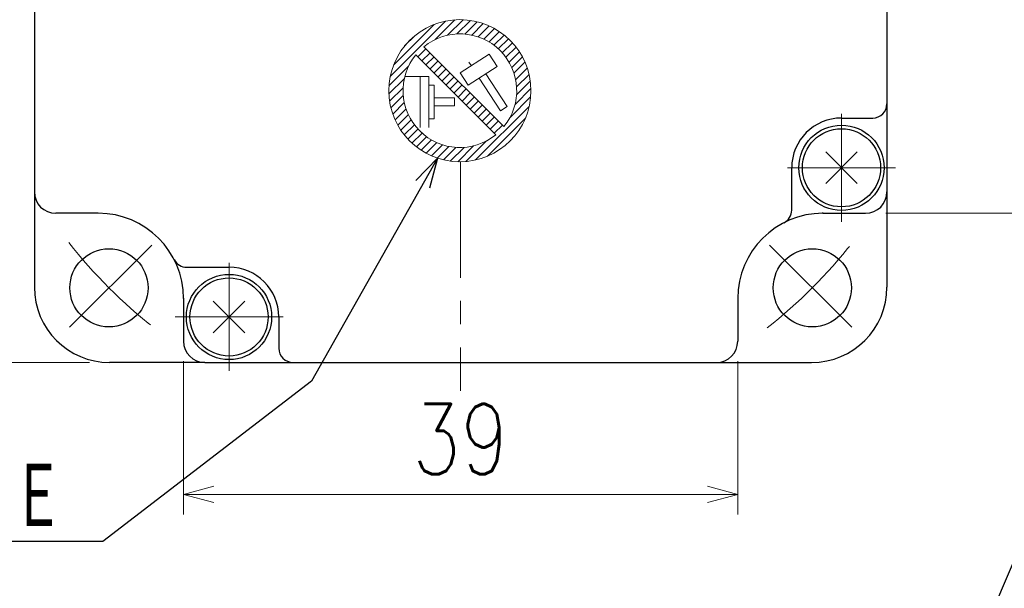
# Model space of a CAD drawing. Header units: millimetres. Extents: x 0 to 594, y 0 to 420.
# Tile 10 of 132: x 155 to 224, y 148 to 188. Entities that reach past the tile are written whole.
import ezdxf

# ---------------------------------------------------------------- set-up
doc = ezdxf.new("R2010")
doc.units = ezdxf.units.MM
doc.header["$LTSCALE"] = 0.257233
doc.linetypes.add('CENTER', pattern=[50.8, 31.75, -6.35, 6.35, -6.35])
doc.layers.add('NoLayerName_001', color=7, linetype='Continuous')
doc.layers.add('NoLayerName_005', color=7, linetype='Continuous')
doc.styles.get("Standard").update_dxf_attribs({"font": 'txt', "bigfont": 'extfont2'})
doc.dimstyles.get("Standard").update_dxf_attribs({"dimtxt": 2.5, "dimasz": 2.5, "dimexe": 1, "dimexo": 1, "dimtad": 1, "dimdec": 3, "dimzin": 0, "dimdsep": 46, "dimtxsty": 'Standard', "dimcen": 2.5, "dimadec": 3, "dimazin": 0, "dimtfac": 0.75, "dimtdec": 3, "dimtmove": 0, "dimatfit": 3, "dimfxl": 1, "dimarcsym": 0})

# ---------------------------------------------------------------- blocks, each defined once
blk = doc.blocks.new('*X22')
at = {"color": 2, "linetype": 'Continuous', "lineweight": 13}
for p, q in [((0.096, 6), (3.992, 9.896)), ((3.267, 8.605), (4.648, 9.986)), ((4.131, 8.903), (5.22, 9.993)), ((4.786, 8.992), (5.736, 9.943)), ((5.342, 8.983), (6.207, 9.848)), ((5.834, 8.909), (6.643, 9.718)), ((0.331, 6.801), (3.192, 9.661)), ((6.277, 8.787), (7.047, 9.557)), ((6.681, 8.625), (7.424, 9.368)), ((7.051, 8.429), (7.775, 9.153)), ((1.109, 8.144), (1.849, 8.884)), ((7.389, 8.202), (8.102, 8.915)), ((7.699, 7.946), (8.406, 8.653)), ((7.98, 7.661), (8.688, 8.369)), ((2.044, 7.383), (2.61, 7.948)), ((2.327, 7.1), (2.893, 7.665)), ((8.232, 7.348), (8.946, 8.062)), ((8.455, 7.005), (9.181, 7.731)), ((2.61, 6.817), (3.176, 7.383)), ((2.893, 6.534), (3.459, 7.1)), ((8.646, 6.631), (9.393, 7.377)), ((8.803, 6.222), (9.578, 6.996)), ((0.007, 5.345), (1.387, 6.725)), ((3.176, 6.251), (3.742, 6.817)), ((3.459, 5.968), (4.024, 6.534)), ((3.742, 5.685), (4.307, 6.251)), ((8.919, 5.772), (9.735, 6.588)), ((0, 4.772), (1.089, 5.862)), ((4.024, 5.403), (4.59, 5.968)), ((4.307, 5.12), (4.873, 5.685)), ((8.984, 4.706), (9.949, 5.671)), ((8.985, 5.273), (9.861, 6.148)), ((0.05, 4.257), (1, 5.207)), ((4.59, 4.837), (5.156, 5.403)), ((4.873, 4.554), (5.439, 5.12)), ((8.877, 4.032), (9.993, 5.148)), ((0.144, 3.785), (1.01, 4.651)), ((0.274, 3.35), (1.084, 4.159)), ((5.156, 4.271), (5.721, 4.837)), ((5.439, 3.988), (6.004, 4.554)), ((5.721, 3.706), (6.287, 4.271)), ((8.523, 3.113), (9.976, 4.566)), ((0.436, 2.945), (1.206, 3.716)), ((6.004, 3.423), (6.57, 3.988)), ((6.096, 0.121), (9.872, 3.896)), ((6.287, 3.14), (6.853, 3.706)), ((0.625, 2.569), (1.368, 3.312)), ((0.839, 2.217), (1.564, 2.942)), ((6.57, 2.857), (7.136, 3.423)), ((6.853, 2.574), (7.418, 3.14)), ((6.928, 0.386), (9.606, 3.065)), ((7.136, 2.291), (7.701, 2.857)), ((1.078, 1.89), (1.791, 2.603)), ((1.339, 1.586), (2.047, 2.294)), ((7.418, 2.009), (7.984, 2.574)), ((1.624, 1.305), (2.332, 2.013)), ((1.931, 1.046), (2.645, 1.761)), ((2.261, 0.811), (2.988, 1.538)), ((5.426, 0.016), (6.879, 1.469)), ((2.616, 0.6), (3.362, 1.346)), ((2.996, 0.415), (3.771, 1.19)), ((3.405, 0.257), (4.221, 1.073)), ((3.845, 0.132), (4.72, 1.007)), ((4.322, 0.043), (5.287, 1.008)), ((4.844, 0), (5.96, 1.116))]:
    blk.add_line(p, q, dxfattribs=at)
blk = doc.blocks.new('_OPEN30')
at = {"color": 0, "linetype": 'ByBlock', "lineweight": -2}
for p, q in [((-1, 0.267949), (0, 0)), ((0, 0), (-1, -0.267949)), ((0, 0), (-1, 0))]:
    blk.add_line(p, q, dxfattribs=at)
blk = doc.blocks.new('*D62')
at = {"layer": 'Defpoints', "color": 0}
for p in [(214.183, 213.452), (214.183, 174.452), (225.394, 174.452)]:
    blk.add_point(p, dxfattribs=at)
at = {"layer": 'NoLayerName_001', "color": 0, "linetype": 'Continuous', "lineweight": 13}
for p, q in [((215.597, 213.452), (226.808, 213.452)), ((225.394, 211.33), (225.394, 176.573)), ((215.597, 174.452), (226.808, 174.452))]:
    blk.add_line(p, q, dxfattribs=at)
at = {"layer": 'NoLayerName_001', "color": 0, "lineweight": 13, "xscale": 2.121340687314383, "yscale": 2.121340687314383, "zscale": 2.121340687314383}
for p, rotation in [((225.394, 213.452), 90), ((225.394, 174.452), 270)]:
    blk.add_blockref('_OPEN30', p, dxfattribs=dict(at, rotation=rotation))
at = {"layer": 'NoLayerName_001', "color": 0, "lineweight": 13, "insert": (221.505, 193.952), "char_height": 4.94979, "attachment_point": 5, "rotation": 90}
blk.add_mtext('\\W0.8000;39', dxfattribs=at)
blk = doc.blocks.new('*D63')
at = {"layer": 'Defpoints', "color": 0}
for p in [(166.183, 165.452), (205.183, 165.452), (205.183, 154.666)]:
    blk.add_point(p, dxfattribs=at)
at = {"layer": 'NoLayerName_001', "color": 0, "linetype": 'Continuous', "lineweight": 13}
for p, q in [((166.183, 164.037), (166.183, 153.251)), ((205.183, 164.037), (205.183, 153.251)), ((168.304, 154.666), (203.062, 154.666))]:
    blk.add_line(p, q, dxfattribs=at)
at = {"layer": 'NoLayerName_001', "color": 0, "lineweight": 13, "xscale": 2.121340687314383, "yscale": 2.121340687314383, "zscale": 2.121340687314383, "rotation": 180}
blk.add_blockref('_OPEN30', (166.183, 154.666), dxfattribs=at)
at = {"layer": 'NoLayerName_001', "color": 0, "lineweight": 13, "xscale": 2.121340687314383, "yscale": 2.121340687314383, "zscale": 2.121340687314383}
blk.add_blockref('_OPEN30', (205.183, 154.666), dxfattribs=at)
at = {"layer": 'NoLayerName_001', "color": 0, "lineweight": 13, "insert": (185.683, 158.555), "char_height": 4.94979, "attachment_point": 5}
blk.add_mtext('\\W0.8000;39', dxfattribs=at)
blk = doc.blocks.new('*D64')
at = {"layer": 'Defpoints', "color": 0}
for p in [(160.683, 234.952), (149.07, 163.952), (160.983, 163.952)]:
    blk.add_point(p, dxfattribs=at)
at = {"layer": 'NoLayerName_001', "color": 0, "linetype": 'Continuous', "lineweight": 13}
for p, q in [((159.269, 234.952), (147.656, 234.952)), ((149.07, 232.83), (149.07, 166.073)), ((159.569, 163.952), (147.656, 163.952))]:
    blk.add_line(p, q, dxfattribs=at)
at = {"layer": 'NoLayerName_001', "color": 0, "lineweight": 13, "xscale": 2.121340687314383, "yscale": 2.121340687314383, "zscale": 2.121340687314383}
for p, rotation in [((149.07, 234.952), 90), ((149.07, 163.952), 270)]:
    blk.add_blockref('_OPEN30', p, dxfattribs=dict(at, rotation=rotation))
at = {"layer": 'NoLayerName_001', "color": 0, "lineweight": 13, "insert": (145.181, 199.452), "char_height": 4.94979, "attachment_point": 5, "rotation": 90}
blk.add_mtext('\\W0.8000;71', dxfattribs=at)

msp = doc.modelspace()

# ---------------------------------------------------------------- linework, layer by layer
at = {"layer": 'NoLayerName_001', "color": 7, "linetype": 'Continuous', "lineweight": 25}
for p, q in [((215.6831, 193.9516), (215.6831, 169.2516)), ((212.4831, 181.1516), (214.6831, 181.1516)), ((211.372, 178.7627), (213.5943, 176.5404)), ((213.5943, 178.7627), (211.372, 176.5404)), ((208.9831, 174.6774), (208.9831, 177.6516)), ((155.6831, 175.9516), (155.6831, 169.2516)), ((160.1831, 174.4516), (157.1831, 174.4516)), ((211.1831, 174.4516), (214.1831, 174.4516)), ((166.4089, 170.6516), (169.3831, 170.6516)), ((166.1831, 168.4516), (166.1831, 165.4516)), ((205.1831, 168.4516), (205.1831, 165.4516)), ((168.272, 168.2627), (170.4943, 166.0404)), ((170.4943, 168.2627), (168.272, 166.0404)), ((172.8831, 167.1516), (172.8831, 164.9516)), ((167.6832, 163.9516), (160.9831, 163.9516)), ((203.6831, 163.9516), (210.3831, 163.9516))]:
    msp.add_line(p, q, dxfattribs=at)
at = {"layer": 'NoLayerName_001', "color": 2, "linetype": 'Continuous', "lineweight": 13}
for p, q in [((183.0973, 186.1737), (188.7258, 180.5452)), ((182.5316, 185.608), (188.1601, 179.9795)), ((187.6811, 185.6412), (185.6545, 184.3301)), ((186.4362, 184.8358), (186.2695, 185.0935)), ((188.2431, 184.7726), (187.6811, 185.6412)), ((186.2164, 183.4615), (185.6545, 184.3301)), ((188.2431, 184.7726), (186.2164, 183.4615)), ((181.7567, 184.0805), (183.4336, 184.0805)), ((182.8439, 180.4943), (182.8439, 184.0805)), ((183.4336, 180.4943), (183.4336, 184.0805)), ((188.4928, 181.6568), (186.9981, 183.9672)), ((188.956, 181.9565), (187.4613, 184.2669)), ((183.4336, 183.4667), (183.8095, 183.4667)), ((183.8095, 181.1081), (183.8095, 183.4667)), ((185.2577, 182.5633), (183.8095, 182.5633)), ((185.2577, 182.0115), (185.2577, 182.5633)), ((185.2577, 182.0115), (183.8095, 182.0115)), ((188.4928, 181.6568), (188.956, 181.9565)), ((183.8095, 181.1081), (183.4336, 181.1081))]:
    msp.add_line(p, q, dxfattribs=at)
at = {"layer": 'NoLayerName_001', "color": 2, "linetype": 'CENTER', "lineweight": 13}
for p, q in [((212.4831, 173.8516), (212.4831, 181.4516)), ((185.6831, 178.0769), (185.6831, 161.9516)), ((208.6831, 177.6516), (216.2831, 177.6516)), ((163.9396, 172.208), (157.9292, 166.1976)), ((207.4267, 172.208), (213.4371, 166.1976)), ((169.3831, 163.3516), (169.3831, 170.9516)), ((165.5831, 167.1516), (173.1831, 167.1516))]:
    msp.add_line(p, q, dxfattribs=at)
at = {"layer": 'NoLayerName_001', "color": 2, "linetype": 'Continuous', "lineweight": 13}
msp.add_circle((185.6287, 183.0766), 5, dxfattribs=at)
at = {"layer": 'NoLayerName_001', "color": 7, "linetype": 'Continuous', "lineweight": 25}
for centre, radius in [((212.4831, 177.6516), 3), ((212.4831, 177.6516), 2.75), ((160.9344, 169.2028), 2.75), ((210.4319, 169.2028), 2.75), ((169.3831, 167.1516), 3), ((169.3831, 167.1516), 2.75)]:
    msp.add_circle(centre, radius, dxfattribs=at)
at = {"layer": 'NoLayerName_001', "color": 2, "linetype": 'Continuous', "lineweight": 13}
for start, end in [(320.73917, 129.26083), (140.73917, 309.26083)]:
    msp.add_arc((185.6287, 183.0766), 4, start, end, dxfattribs=at)
at = {"layer": 'NoLayerName_001', "color": 7, "linetype": 'Continuous', "lineweight": 25}
for centre, radius, start, end in [((214.6831, 182.1516), 1, 270, 0), ((212.4831, 177.6516), 3.5, 90, 180), ((157.1831, 175.9516), 1.5, 180, 270), ((214.1831, 175.9516), 1.5, 270, 0), ((207.9831, 174.6774), 1, 297.202894, 0), ((160.1831, 168.4516), 6, 0, 90), ((211.1831, 168.4516), 6, 90, 180), ((166.4089, 171.6516), 1, 207.202894, 270), ((169.3831, 167.1516), 3.5, 0, 90), ((160.9831, 169.2516), 5.3, 180, 270), ((210.3831, 169.2516), 5.3, 270, 0), ((167.6831, 165.4516), 1.5, 180, 270), ((173.8831, 164.9516), 1, 180, 270), ((203.6831, 165.4516), 1.5, 270, 0)]:
    msp.add_arc(centre, radius, start, end, dxfattribs=at)
at = {"layer": 'NoLayerName_001', "color": 2, "linetype": 'CENTER', "lineweight": 13}
for start, end in [(218.038374, 231.961626), (308.038374, 321.961626)]:
    msp.add_arc((185.6831, 193.9516), 35, start, end, dxfattribs=at)
at = {"layer": 'NoLayerName_005', "color": 7, "linetype": 'Continuous', "lineweight": 25}
for p, q in [((155.6831, 211.9515), (155.6832, 175.9516)), ((211.1831, 174.4516), (211.1831, 174.5022)), ((166.1831, 168.4516), (166.2337, 168.4516)), ((167.6832, 163.9516), (203.6831, 163.9516))]:
    msp.add_line(p, q, dxfattribs=at)

# ---------------------------------------------------------------- block references
at = {"color": 2, "linetype": 'Continuous', "lineweight": 13}
msp.add_blockref('*X22', (180.6338, 178.0788), dxfattribs=at)

# ---------------------------------------------------------------- texts
at = {"layer": 'NoLayerName_001', "color": 3, "linetype": 'Continuous', "lineweight": 13, "insert": (157.7584, 151.9768), "char_height": 4.949795, "attachment_point": 9, "line_spacing_factor": 0.771429}
msp.add_mtext('\\A1;\\W0.6667;ＮＡＭＥ\u3000ＰＬＡＴＥ', dxfattribs=at)

# ---------------------------------------------------------------- dimensions: what is measured, and where the dimension line sits
at = {"layer": 'NoLayerName_001', "color": 3, "linetype": 'Continuous', "lineweight": 13}
for base, p1, p2, picture, middle in [((149.0701, 163.9516), (160.6831, 234.9516), (160.9831, 163.9516), '*D64', (149.0701, 199.4516)), ((225.3941, 174.4516), (214.1831, 213.4516), (214.1831, 174.4516), '*D62', (225.3941, 193.9516))]:
    dim = msp.add_linear_dim(base=base, p1=p1, p2=p2, angle=270, text='\\W0.8000;<>', dimstyle='Standard', override={"dimtxt": 4.949795, "dimasz": 2.121341, "dimexe": 1.414227, "dimexo": 1.414227, "dimgap": 1.414227, "dimzin": 8, "dimblk": 'OPEN30', "dimclrd": 0, "dimclre": 0, "dimclrt": 0, "dimtp": 0, "dimtm": 0, "dimlwd": 13, "dimlwe": 13}, dxfattribs=at)
    dim.commit()
    dim.dimension.update_dxf_attribs({"geometry": picture, "text_midpoint": middle, "dimtype": 160})
dim = msp.add_linear_dim(base=(205.1831, 154.6656), p1=(166.1831, 165.4516), p2=(205.1831, 165.4516), text='\\W0.8000;<>', dimstyle='Standard', override={"dimtxt": 4.949795, "dimasz": 2.121341, "dimexe": 1.414227, "dimexo": 1.414227, "dimgap": 1.414227, "dimzin": 8, "dimblk": 'OPEN30', "dimclrd": 0, "dimclre": 0, "dimclrt": 0, "dimtp": 0, "dimtm": 0, "dimlwd": 13, "dimlwe": 13}, dxfattribs=at)
dim.commit()
dim.dimension.update_dxf_attribs({"geometry": '*D63', "text_midpoint": (185.6831, 154.6656), "dimtype": 160})

# ---------------------------------------------------------------- leaders
at = {"layer": 'NoLayerName_001', "color": 3, "linetype": 'Continuous', "lineweight": 13, "annotation_type": 0, "has_hookline": 1, "hookline_direction": 1}
for points, text_width in [([(184.0513, 178.3319), (175.1945, 162.6378), (160.5047, 151.3518), (158.3834, 151.3518)], 27.3431), ([(248.7611, 172.8154), (228.8447, 159.9627), (219.986, 139.09), (217.8646, 139.09)], 18.8573)]:
    msp.add_leader(points, dimstyle='Standard', override={"dimtxt": 4.949795, "dimasz": 2.121341, "dimldrblk": 'OPEN30'}, dxfattribs=dict(at, text_width=text_width))

doc.saveas('drawing.dxf')
